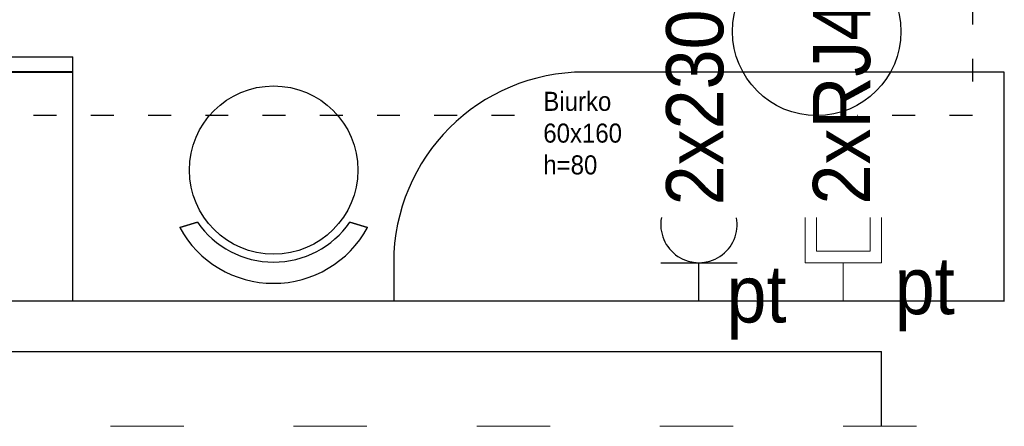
# Model space of a CAD drawing. Header units: centimetres. Extents: x 690840 to 714026, y 27673 to 40762.
# Tile 13 of 162: x 694223 to 694481, y 38176 to 38283. Entities that reach past the tile are written whole.
import ezdxf

# ---------------------------------------------------------------- set-up
doc = ezdxf.new("R2010")
doc.units = ezdxf.units.CM
doc.linetypes.add('ACAD_ISO03W100', pattern=[30, 12, -18])
doc.layers.get('0').update_dxf_attribs({"lineweight": 9})
doc.layers.add('ELB_gniazda TT', color=7, linetype='Continuous', lineweight=20, true_color=0xb700f9)
doc.layers.add('ELB_gniazda zwykłe', color=7, linetype='Continuous', lineweight=30, true_color=0xff0505)
for name, color, linetype, lineweight in [('Przekrojowa', 253, 'Continuous', 25), ('S3_meble ruchome', 253, 'Continuous', 25), ('S3_meble wbudowane', 252, 'Continuous', 25), ('S3_rozdzielnice', 1, 'Continuous', 5), ('Widokowa', 140, 'Continuous', 9)]:
    doc.layers.add(name, color=color, linetype=linetype, lineweight=lineweight)
doc.styles.add('ARIELCE', font='arial.ttf', dxfattribs={"width": 0.9})

# ---------------------------------------------------------------- blocks, each defined once
blk = doc.blocks.new('zw$EDF5')
at = {"color": 8, "linetype": 'ACAD_ISO03W100', "lineweight": -3, "ltscale": 0.5}
for p, q in [((-109.97, 0), (-109.97, 309.95)), ((129.94, 0), (-109.97, 0))]:
    blk.add_line(p, q, dxfattribs=at)
blk = doc.blocks.new('zw$FED1')
at = {"layer": 'S3_meble ruchome', "lineweight": -3, "ltscale": 1.6}
for p, q in [((-246.2, 150.5), (-199.8, 136.5)), ((-199.8, 136.5), (-246.2, 150.5)), ((246.1, 150.5), (199.8, 136.5)), ((199.8, 136.5), (246.2, 150.5))]:
    blk.add_line(p, q, dxfattribs=at)
blk.add_circle((0, 0), 220.7, dxfattribs=at)
for centre, radius, start, end in [((0, 16.8), 280.2, 28.5131, 151.4909), ((0, -1.4), 242.8, 34.6025, 145.4022)]:
    blk.add_arc(centre, radius, start, end, dxfattribs=at)
blk = doc.blocks.new('rj45')
at = {"layer": 'ELB_gniazda TT'}
for p, q in [((698721.84, 39903.67), (698721.84, 39883.67)), ((698721.84, 39903.67), (698733.65, 39903.67)), ((698724.84, 39900.67), (698724.84, 39886.67)), ((698724.84, 39900.67), (698733.65, 39900.67)), ((698711.84, 39893.67), (698721.84, 39893.67)), ((698724.84, 39886.67), (698733.65, 39886.67)), ((698721.84, 39883.67), (698733.65, 39883.67))]:
    blk.add_line(p, q, dxfattribs=at)
blk = doc.blocks.new('230')
at = {"layer": 'ELB_gniazda zwykłe'}
for p, q in [((698721.84, 39882.34), (698721.84, 39862.34)), ((698711.84, 39872.34), (698721.84, 39872.34))]:
    blk.add_line(p, q, dxfattribs=at)
blk.add_arc((698731.85, 39872.33), 10.01, 79.5705, 280.3483, dxfattribs=at)

msp = doc.modelspace()

# ---------------------------------------------------------------- linework, layer by layer
at = {"layer": 'Przekrojowa', "color": 8, "ltscale": 1.6}
for p, q in [((694056.64, 38209.3), (694480.64, 38209.3)), ((694051.76, 38196.05), (694448.44, 38196.05)), ((694448.44, 38176.39), (694448.44, 38196.05))]:
    msp.add_line(p, q, dxfattribs=at)
at = {"layer": 'S3_meble ruchome', "color": 8, "lineweight": -3, "ltscale": 1.6}
msp.add_lwpolyline([(694320.6, 38219.3), (694320.6, 38209.3), (694480.6, 38209.3), (694480.6, 38269.3), (694480.6, 38269.3), (694370.6, 38269.3)], dxfattribs=at)
at = {"layer": 'S3_meble wbudowane', "color": 8, "lineweight": -3, "ltscale": 1.6}
for p, q in [((694120.49, 38273.3), (694236.49, 38273.3)), ((694236.49, 38269.31), (694236.49, 38273.3)), ((694116.49, 38269.3), (694236.49, 38269.3))]:
    msp.add_line(p, q, dxfattribs=at)
msp.add_lwpolyline([(694156.49, 38269.31), (694156.49, 38209.31), (694236.49, 38209.31), (694236.49, 38269.31)], close=True, dxfattribs=at)
at = {"layer": 'Widokowa', "color": 8, "linetype": 'ACAD_ISO03W100', "ltscale": 1.6}
msp.add_lwpolyline([(694620.26, 38806.97), (694006.38, 38806.97), (694006.38, 38176.39), (694620.63, 38176.39)], dxfattribs=at)

# ---------------------------------------------------------------- block references
at = {"layer": 'Przekrojowa', "color": 8, "lineweight": -3, "ltscale": 1.6, "rotation": 90.00000000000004}
msp.add_blockref('zw$EDF5', (694472.25, 38367.84), dxfattribs=at)
at = {"layer": 'S3_meble ruchome', "color": 8, "lineweight": -3, "ltscale": 1.6, "xscale": 0.1, "yscale": 0.1, "zscale": 0.1, "rotation": 180}
msp.add_blockref('zw$FED1', (694289.14, 38243.59), dxfattribs=at)
at = {"layer": 'S3_rozdzielnice', "lineweight": -3, "ltscale": 1.6, "rotation": 90}
for name, p in [('230', (734272.93, -660502.54)), ('rj45', (734332.1, -660502.54))]:
    msp.add_blockref(name, p, dxfattribs=at)

# ---------------------------------------------------------------- texts
at = {"layer": 'S3_rozdzielnice', "char_height": 15, "width": 1448.1259, "attachment_point": 1, "rotation": 359.981, "style": 'ARIELCE'}
for insert in [(694451.9, 38220.79), (694407.82, 38218.62)]:
    msp.add_mtext('{\\fArial|b0|i0|c238|p34;\\C7;pt}', dxfattribs=dict(at, insert=insert))

# ---------------------------------------------------------------- next in the draw order: texts
at = {"layer": 'S3_meble ruchome', "color": 8, "lineweight": -3, "ltscale": 1.6, "insert": (694359.81, 38264.12), "char_height": 5, "width": 79.8157, "attachment_point": 1, "style": 'ARIELCE', "bg_fill": 2}
msp.add_mtext('{\\fArial|b0|i0|c238|p34;Biurko\\P60x160\\Ph=80}', dxfattribs=at)

# ---------------------------------------------------------------- next in the draw order: linework, layer by layer
at = {"layer": 'Przekrojowa', "color": 8, "lineweight": -3, "ltscale": 1.6}
msp.add_arc((694370.6, 38219.3), 50, 90, 180, dxfattribs=at)

# ---------------------------------------------------------------- next in the draw order: block references
at = {"layer": 'S3_meble ruchome', "color": 8, "lineweight": -3, "ltscale": 1.6, "xscale": 0.1, "yscale": 0.1, "zscale": 0.1, "rotation": 360}
msp.add_blockref('zw$FED1', (694431.47, 38279.94), dxfattribs=at)

# ---------------------------------------------------------------- next in the draw order: texts
at = {"layer": 'S3_rozdzielnice', "char_height": 15, "width": 1448.1259, "attachment_point": 1, "rotation": 89.981, "style": 'ARIELCE'}
for s, insert in [('{\\fArial|b0|i0|c238|p34;\\C7;2x230V}', (694391.98, 38234.34)), ('{\\fArial|b0|i0|c238|p34;\\C7;2xRJ45}', (694430.46, 38234.56))]:
    msp.add_mtext(s, dxfattribs=dict(at, insert=insert))

doc.saveas('drawing.dxf')
